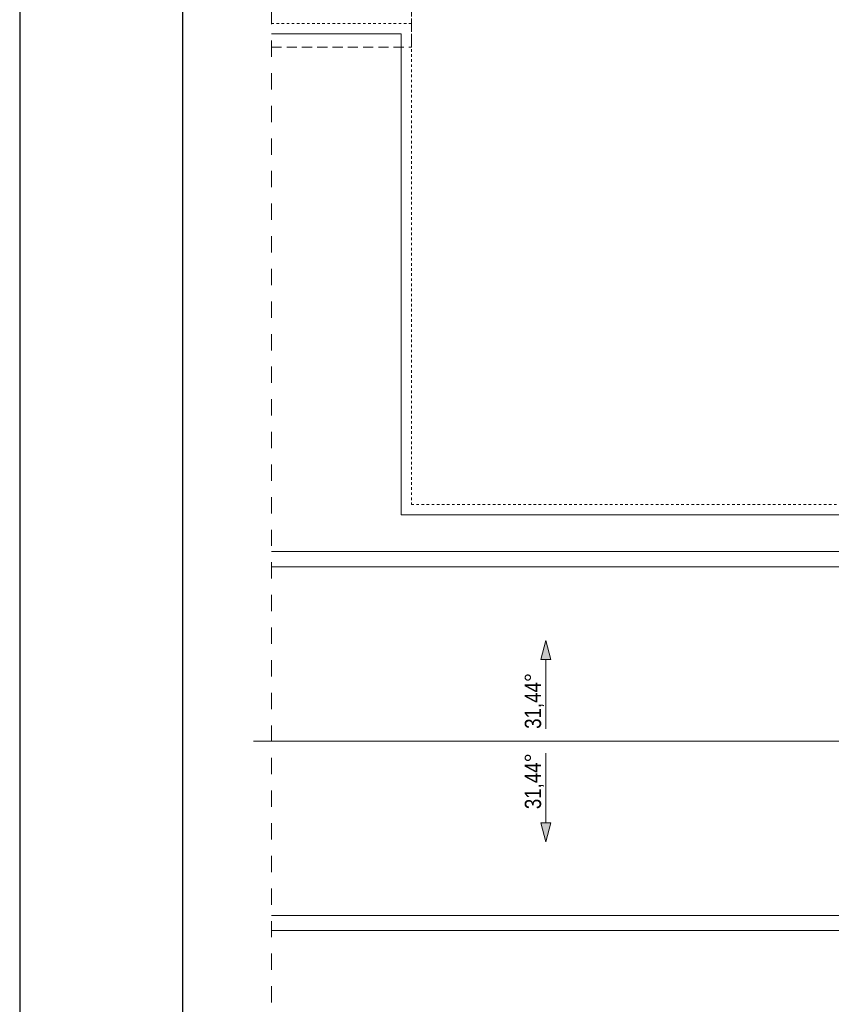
# Model space of a CAD drawing. Extents: x -543332 to -314699, y -9028 to 155584.
# Tile 169 of 256: x -510743 to -502775, y 80839 to 90501. Entities that reach past the tile are written whole.
import ezdxf

# ---------------------------------------------------------------- set-up
doc = ezdxf.new("R2010")
doc.units = 0
doc.header["$MEASUREMENT"] = 0
for name, pattern in [('Hidden Line', [50, 25, -25]), ('Krawędzie ukryte', [150, 100, -50]), ('Przerywana', [320, 160, -160])]:
    doc.linetypes.add(name, pattern=pattern)
doc.layers.add('$ IE Tabela', color=7, linetype='Continuous')
doc.layers.add('INWENT DACH', color=8, linetype='Continuous')
for name, color, linetype, lineweight in [('0_Nr_Pióra__21', 8, 'Continuous', 9), ('Arch opisy_Nr_Pióra__21', 8, 'Continuous', 9), ('Arch wykończenie_Nr_Pióra__3', 8, 'Continuous', 18), ('INWENT DACH_Nr_Pióra__2', 8, 'Continuous', 13), ('INWENT DACH_Nr_Pióra__21', 8, 'Continuous', 9), ('INWENT RURY SPUSTOWE_Nr_Pióra__21', 8, 'Continuous', 9), ('INWENT.ŚCIANY_Nr_Pióra__21', 8, 'Continuous', 9)]:
    doc.layers.add(name, color=color, linetype=linetype, lineweight=lineweight)
doc.styles.add('GENERATED_STYLE_3', font='ARIALN.TTF')

# ---------------------------------------------------------------- blocks, each defined once
blk = doc.blocks.new('Linia_10', base_point=(-505578.3, 70227.6))
at = {"layer": 'INWENT DACH_Nr_Pióra__21', "linetype": 'Continuous'}
blk.add_hatch(color=256, dxfattribs=at).paths.add_polyline_path([(-505578.3, 71094.9), (-505528.3, 70908.3), (-505628.3, 70908.3)], flags=0)
for p, q in [((-505578.3, 71094.9), (-505628.3, 70908.3)), ((-505578.3, 71094.9), (-505528.3, 70908.3)), ((-505528.3, 70908.3), (-505628.3, 70908.3)), ((-505578.3, 70227.6), (-505578.3, 70908.3))]:
    blk.add_line(p, q, dxfattribs=at)
blk = doc.blocks.new('Linia_11', base_point=(-505578.3, 69987.6))
at = {"layer": 'INWENT DACH_Nr_Pióra__21', "linetype": 'Continuous'}
blk.add_hatch(color=256, dxfattribs=at).paths.add_polyline_path([(-505578.3, 69120.3), (-505628.3, 69306.9), (-505528.3, 69306.9)], flags=0)
for p, q in [((-505578.3, 69987.6), (-505578.3, 69306.9)), ((-505578.3, 69120.3), (-505628.3, 69306.9)), ((-505628.3, 69306.9), (-505528.3, 69306.9)), ((-505578.3, 69120.3), (-505528.3, 69306.9))]:
    blk.add_line(p, q, dxfattribs=at)
blk = doc.blocks.new('a3eee')
at = {"layer": '$ IE Tabela'}
for p, q in [((19730.76, 4176.8), (19730.76, 1206.8)), ((19890.76, 4096.8), (19890.76, 1286.8))]:
    blk.add_line(p, q, dxfattribs=at)

msp = doc.modelspace()

# ---------------------------------------------------------------- linework, layer by layer
at = {"layer": 'Arch opisy_Nr_Pióra__21', "linetype": 'Przerywana'}
msp.add_lwpolyline([(-508272.1, 79896.3), (-508272.1, 94445.1)], dxfattribs=at)
at = {"layer": 'Arch wykończenie_Nr_Pióra__3', "linetype": 'Continuous'}
for p, q in [((-508272.1, 90362), (-506998.3, 90362)), ((-506998.3, 90362), (-506998.3, 85642)), ((-506998.3, 85642), (-498138.3, 85642))]:
    msp.add_line(p, q, dxfattribs=at)
at = {"layer": 'INWENT DACH_Nr_Pióra__2', "linetype": 'Krawędzie ukryte'}
for p, q in [((-506898.3, 90232.6), (-506898.3, 93743.2)), ((-508272.1, 90232.6), (-506898.3, 90232.6))]:
    msp.add_line(p, q, dxfattribs=at)
at = {"layer": 'INWENT DACH_Nr_Pióra__21', "linetype": 'Continuous'}
for p, q in [((-498038.3, 85132), (-508272.1, 85132)), ((-498038.3, 83422), (-508448.3, 83422)), ((-508272.1, 81712), (-498038.3, 81712))]:
    msp.add_line(p, q, dxfattribs=at)
at = {"layer": 'INWENT RURY SPUSTOWE_Nr_Pióra__21', "linetype": 'Continuous'}
for p, q in [((-508272.1, 85282), (-498038.3, 85282)), ((-508272.1, 81562), (-498038.3, 81562))]:
    msp.add_line(p, q, dxfattribs=at)
at = {"layer": 'INWENT.ŚCIANY_Nr_Pióra__21', "linetype": 'Hidden Line'}
for p, q in [((-506898.3, 93362), (-506898.3, 90462)), ((-508272.1, 90462), (-506898.3, 90462)), ((-506898.3, 90462), (-506898.3, 85742)), ((-506898.3, 85742), (-498038.3, 85742))]:
    msp.add_line(p, q, dxfattribs=at)

# ---------------------------------------------------------------- block references
at = {"layer": '$ IE Tabela', "transparency": 33554687, "xscale": 10, "yscale": 10, "zscale": 10}
msp.add_blockref('a3eee', (-708050.8, 57795.6), dxfattribs=at)
at = {"layer": 'INWENT DACH', "linetype": 'Continuous'}
for name, p in [('Linia_10', (-505578.3, 83542)), ('Linia_11', (-505578.3, 83302))]:
    msp.add_blockref(name, p, dxfattribs=at)

# ---------------------------------------------------------------- texts
at = {"layer": '0_Nr_Pióra__21', "linetype": 'Continuous', "char_height": 160, "rotation": 90, "style": 'GENERATED_STYLE_3'}
for insert, attachment_point in [((-505595, 83542), 7), ((-505595, 83302), 9)]:
    msp.add_mtext('{31,44°}', dxfattribs=dict(at, insert=insert, attachment_point=attachment_point))

doc.saveas('drawing.dxf')
